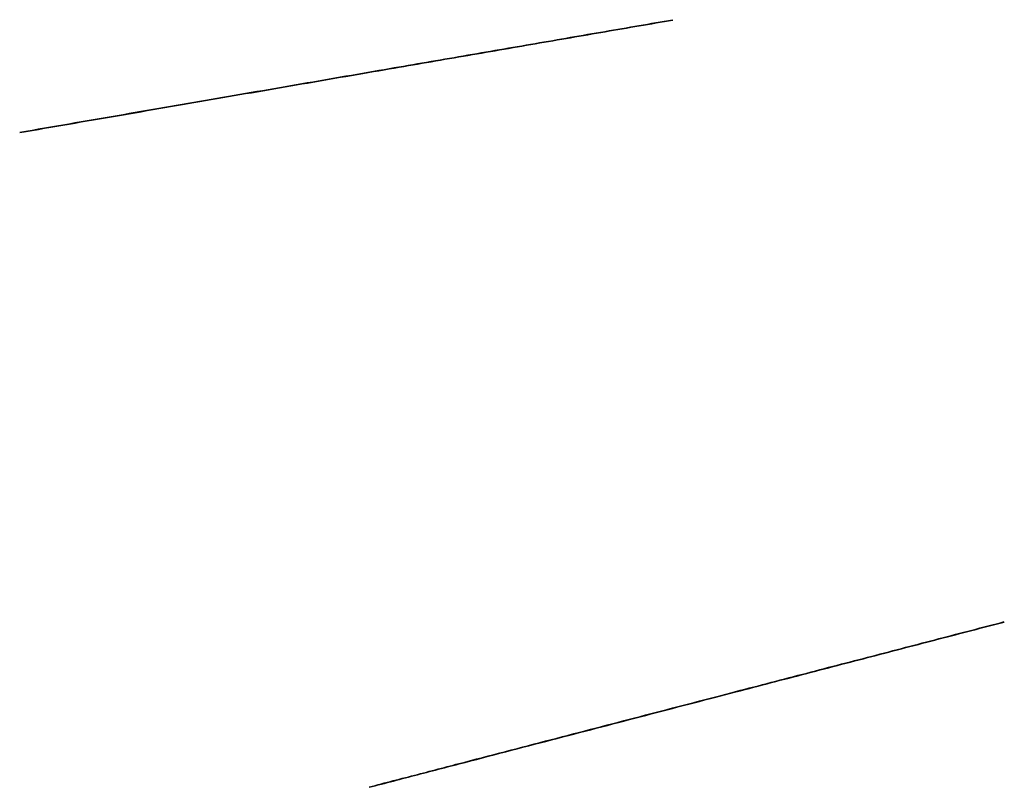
# Model space of a CAD drawing. Header units: millimetres. Extents: x -10999 to 11001, y -4500 to 4500.
# Tile 7 of 256: x -10524 to -10212, y -2221 to -1978. Entities that reach past the tile are written whole.
import ezdxf

# ---------------------------------------------------------------- set-up
doc = ezdxf.new("R2010")
doc.units = ezdxf.units.MM
doc.header["$MEASUREMENT"] = 0
doc.layers.add('Tabletop', color=7, linetype='Continuous', true_color=0xd6d6d6)

msp = doc.modelspace()

# ---------------------------------------------------------------- linework, layer by layer
at = {"layer": 'Tabletop'}
for points, weights in [([(-10523.62, -2013.47, 7374.06), (-10413.64, -1994.52, 7267.45), (-10317.3, -1977.92, 7174.06)], [0.875992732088, 0.937996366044, 1]), ([(-10523.56, -2013.6, 7374.06), (-10413.58, -1994.64, 7267.45), (-10317.24, -1978.04, 7174.06)], [0.875988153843, 0.937994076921, 1]), ([(-10523.62, -2013.47, 7474.06), (-10523.62, -2013.47, 7424.06), (-10523.62, -2013.47, 7374.06)], [0.875992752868, 0.875992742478, 0.875992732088]), ([(-10523.56, -2013.6, 7474.06), (-10523.56, -2013.6, 7424.06), (-10523.56, -2013.6, 7374.06)], [0.875988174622, 0.875988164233, 0.875988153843]), ([(-10413.24, -2220.43, 7374.06), (-10305.87, -2192.48, 7267.07), (-10212.55, -2168.19, 7174.06)], [0.869224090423, 0.934612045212, 1]), ([(-10413.17, -2220.55, 7374.06), (-10305.81, -2192.6, 7267.07), (-10212.48, -2168.3, 7174.06)], [0.86922044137, 0.934610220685, 1]), ([(-10413.24, -2220.43, 7474.06), (-10413.24, -2220.43, 7424.06), (-10413.24, -2220.43, 7374.06)], [0.869224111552, 0.869224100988, 0.869224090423]), ([(-10413.17, -2220.55, 7474.06), (-10413.17, -2220.55, 7424.06), (-10413.17, -2220.55, 7374.06)], [0.869220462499, 0.869220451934, 0.86922044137])]:
    msp.add_rational_spline(points, weights, degree=2, dxfattribs=at)

doc.saveas('drawing.dxf')
